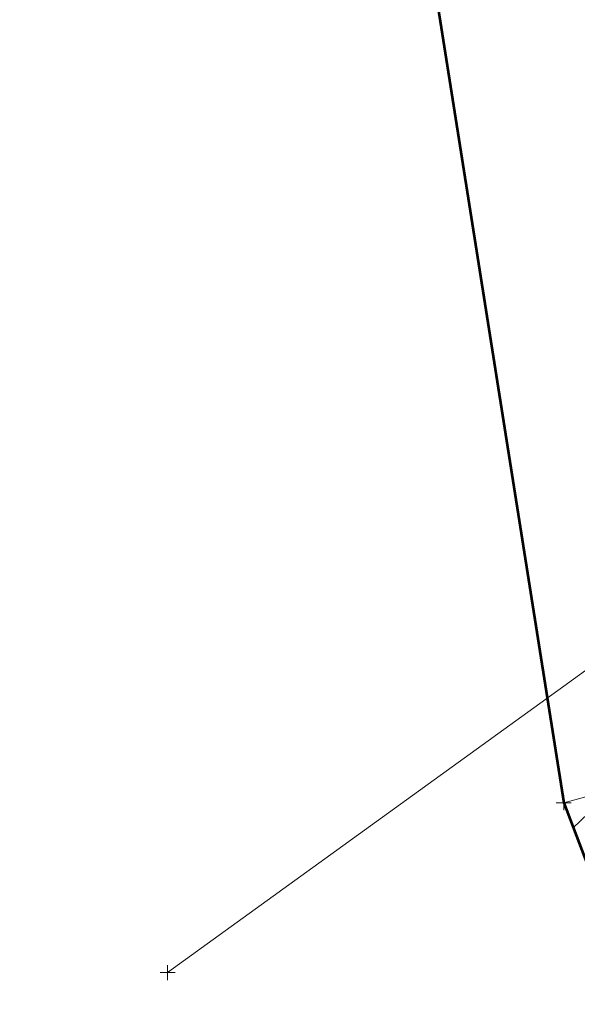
# Model space of a CAD drawing. Extents: x 2324380 to 2325559, y 691096 to 693386.
# Tile 73 of 92: x 2324994 to 2325031, y 692108 to 692173. Entities that reach past the tile are written whole.
import ezdxf

# ---------------------------------------------------------------- set-up
doc = ezdxf.new("R2010")
doc.units = 0
doc.header["$MEASUREMENT"] = 0
for name, pattern in [('DGN Style 2', [3.232049, 1.939229, -1.29282]), ('DGN Style 3', [4.524869, 3.232049, -1.29282]), ('waterex', [0])]:
    doc.linetypes.add(name, pattern=pattern)
for name, color, linetype, lineweight in [('DT_X_Contour_Major', 132, 'DGN Style 3', 30), ('DT_X_Terrain_Ground_Line', 92, 'DGN Style 3', 13), ('SV_X_Toe_of_Slope', 193, 'DGN Style 2', 0), ('UT_X_Water', 133, 'waterex', 0)]:
    doc.layers.add(name, color=color, linetype=linetype, lineweight=lineweight)
doc.layers.add('SV_X_Shot_Marker (Construction)', color=40, linetype='Continuous', lineweight=0, transparency=0.5)
doc.layers.add('SV_X_Terrain_Boundary', color=7, linetype='Continuous', lineweight=53, plot=False)

# ---------------------------------------------------------------- blocks, each defined once
blk = doc.blocks.new('SVPT_589')
at = {"layer": 'SV_X_Shot_Marker (Construction)', "transparency": 33554495}
for p, q in [((-0.025, 0), (0.025, 0)), ((0, 0.025), (0, -0.025))]:
    blk.add_line(p, q, dxfattribs=at)
blk.add_point((0, 0), dxfattribs=at)
blk = doc.blocks.new('*U775', base_point=(2325132.483, 691830.476, 1167.424))
at = {"layer": 'DT_X_Contour_Major', "elevation": 1165, "flags": 128}
blk.add_lwpolyline([(2325031.195, 692119.606), (2325032.199, 692120.552), (2325032.377, 692120.737), (2325032.48, 692120.887), (2325032.508, 692121.001), (2325032.462, 692121.08), (2325032.238, 692121.243), (2325032.361, 692121.321), (2325032.897, 692121.435), (2325033.846, 692121.583), (2325035.208, 692121.766), (2325039.391, 692122.3), (2325040.763, 692122.478), (2325041.741, 692122.611), (2325042.325, 692122.699), (2325042.515, 692122.741), (2325042.498, 692122.795), (2325042.554, 692122.826), (2325042.735, 692122.881), (2325043.041, 692122.959), (2325043.471, 692123.061), (2325044.786, 692123.362), (2325045.241, 692123.468), (2325045.618, 692123.557), (2325045.918, 692123.632), (2325046.141, 692123.691), (2325046.632, 692123.828), (2325046.806, 692123.895), (2325046.962, 692123.994), (2325047.1, 692124.124), (2325047.218, 692124.286), (2325047.509, 692124.76), (2325047.608, 692124.924), (2325047.686, 692125.059), (2325047.743, 692125.165), (2325047.78, 692125.243), (2325047.849, 692125.413), (2325047.867, 692125.488), (2325047.871, 692125.586), (2325047.86, 692125.707), (2325047.834, 692125.85), (2325047.744, 692126.262), (2325047.697, 692126.466), (2325047.622, 692126.766), (2325047.519, 692127.164), (2325047.389, 692127.659), (2325047.004, 692129.109), (2325046.883, 692129.586), (2325046.81, 692129.929), (2325046.785, 692130.139), (2325046.807, 692130.215), (2325047.019, 692130.26), (2325045.843, 692133.617), (2325045.574, 692134.478), (2325045.269, 692135.623), (2325044.929, 692137.052), (2325044.554, 692138.764), (2325043.508, 692143.707), (2325043.002, 692145.766), (2325042.272, 692148.235), (2325041.316, 692151.114), (2325040.135, 692154.403), (2325036.685, 692163.72), (2325035.541, 692166.826), (2325034.696, 692169.155), (2325034.151, 692170.707), (2325033.904, 692171.483), (2325033.646, 692172.516), (2325033.438, 692173.257), (2325033.007, 692174.706), (2325032.353, 692176.864), (2325031.476, 692179.73), (2325028.841, 692188.316), (2325027.961, 692191.179), (2325027.296, 692193.329), (2325026.846, 692194.766), (2325026.611, 692195.49), (2325026.272, 692196.47), (2325026.145, 692196.831), (2325026.016, 692197.181), (2325025.887, 692197.52), (2325025.757, 692197.846), (2325025.408, 692198.701), (2325025.116, 692199.415), (2325024.503, 692200.914), (2325023.569, 692203.198), (2325018.535, 692215.504), (2325017.2, 692218.916), (2325016.029, 692222.227), (2325015.021, 692225.436), (2325014.177, 692228.543), (2325012.144, 692236.693), (2325011.468, 692239.394), (2325010.964, 692241.385), (2325010.632, 692242.665), (2325010.471, 692243.235), (2325010.273, 692243.807), (2325010.083, 692244.267), (2325009.66, 692245.217), (2325009.005, 692246.659), (2325008.118, 692248.591), (2325003.436, 692258.752), (2325004.74, 692252.709)], dxfattribs=at)
blk = doc.blocks.new('SVPT_737')
at = {"layer": 'SV_X_Shot_Marker (Construction)', "transparency": 33554495}
for p, q in [((-0.025, 0), (0.025, 0)), ((0, 0.025), (0, -0.025))]:
    blk.add_line(p, q, dxfattribs=at)
blk.add_point((0, 0), dxfattribs=at)

msp = doc.modelspace()

# ---------------------------------------------------------------- linework, layer by layer
at = {"layer": 'SV_X_Terrain_Boundary'}
msp.add_polyline3d([(2325014.608, 692222.14, 1164.672), (2325030.56, 692121.276, 1164.627), (2325035.079, 692109.397, 1167.28), (2325040.39, 692094.779, 1168.124), (2325055.27, 692032.589, 1165.274)], dxfattribs=at)
at = {"layer": 'SV_X_Toe_of_Slope'}
msp.add_polyline3d([(2325030.56, 692121.276, 1164.627), (2325044.249, 692124.985, 1164.136), (2325039.463, 692146.35, 1163.728), (2325032.379, 692172.915, 1164.686), (2325024.695, 692196.658, 1164.581), (2325014.608, 692222.14, 1164.672), (2325009.373, 692243.898, 1164.726), (2325000.077, 692267.155, 1165.155), (2324990.825, 692292.957, 1165.674), (2324978.959, 692319.341, 1165.59)], dxfattribs=at)
at = {"layer": 'UT_X_Water'}
msp.add_polyline3d([(2325004.139, 692109.95, 1165.067), (2325033.206, 692130.965, 1165.382), (2325063.325, 692140.409, 1169.075), (2325105.294, 692153.324, 1170.653)], dxfattribs=at)

# ---------------------------------------------------------------- block references
at = {"layer": 'DT_X_Terrain_Ground_Line'}
msp.add_blockref('*U775', (2325132.483, 691830.476, 1167.424), dxfattribs=at)
at = {"layer": 'SV_X_Shot_Marker (Construction)', "transparency": 33554495, "xscale": 20, "yscale": 20, "zscale": 20}
for name, p in [('SVPT_589', (2325030.56, 692121.276, 1164.627)), ('SVPT_737', (2325004.139, 692109.95, 1165.067))]:
    msp.add_blockref(name, p, dxfattribs=at)

doc.saveas('drawing.dxf')
